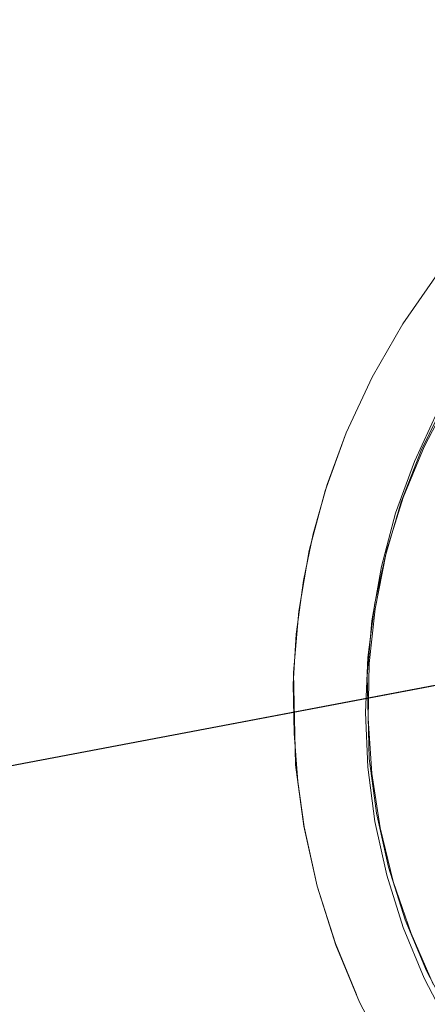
# Model space of a CAD drawing. Extents: x 3503739 to 3504470, y 5375172 to 5375561.
# Tile 65 of 121: x 3504136.8114 to 3504136.8601, y 5375385.1824 to 5375385.2999. Entities that reach past the tile are written whole.
import ezdxf

# ---------------------------------------------------------------- set-up
doc = ezdxf.new("R2010")
doc.units = 0
doc.header["$MEASUREMENT"] = 0
doc.layers.add('_4WP_KANCADT__', color=7, linetype='Continuous')
doc.layers.add('BHM_WA', color=7, linetype='Continuous')

msp = doc.modelspace()

# ---------------------------------------------------------------- linework, layer by layer
at = {"layer": '_4WP_KANCADT__', "color": 7, "linetype": 'Continuous', "lineweight": 18}
msp.add_lwpolyline([(3504135.314701, 5375384.927261), (3504137.279687, 5375385.299863), (3504137.569199, 5375383.773069), (3504135.604213, 5375383.400467), (3504135.314701, 5375384.927261)], dxfattribs=at)
at = {"layer": '_4WP_KANCADT__', "color": 1, "linetype": 'Continuous', "lineweight": 25}
msp.add_lwpolyline([(3504135.314701, 5375384.927261), (3504137.279687, 5375385.299863), (3504137.569199, 5375383.773069), (3504135.604213, 5375383.400467), (3504135.314701, 5375384.927261)], dxfattribs=at)
at = {"layer": 'BHM_WA', "color": 254, "linetype": 'Continuous', "lineweight": 13}
for points in [[(3504136.861354, 5375385.269598, 0), (3504136.859185, 5375385.266636, 0), (3504136.857147, 5375385.263582, 0), (3504136.855244, 5375385.260441, 0), (3504136.853481, 5375385.25722, 0), (3504136.85186, 5375385.253924, 0), (3504136.850385, 5375385.25056, 0), (3504136.850207, 5375385.2501, 0), (3504136.849058, 5375385.247135, 0), (3504136.848133, 5375385.244396, 0), (3504136.847882, 5375385.243654, 0), (3504136.84686, 5375385.240125, 0), (3504136.846473, 5375385.238534, 0), (3504136.845992, 5375385.236554, 0), (3504136.845281, 5375385.232947, 0), (3504136.845225, 5375385.232577, 0), (3504136.844729, 5375385.229313, 0), (3504136.844434, 5375385.226575, 0), (3504136.844335, 5375385.225658, 0), (3504136.844101, 5375385.221988, 0), (3504136.844074, 5375385.220599, 0), (3504136.844028, 5375385.218311, 0), (3504136.844193, 5375385.214687, 0), (3504136.844363, 5375385.210963, 0), (3504136.844628, 5375385.20898, 0), (3504136.845337, 5375385.203669, 0), (3504136.845362, 5375385.203555, 0), (3504136.846517, 5375385.19839, 0), (3504136.846943, 5375385.196486, 0), (3504136.847828, 5375385.193695, 0), (3504136.849113, 5375385.18964, 0), (3504136.849168, 5375385.189468, 0), (3504136.850558, 5375385.186125, 0), (3504136.851627, 5375385.183554, 0), (3504136.851996, 5375385.182668, 0)], [(3504136.861354, 5375385.269598, 0), (3504136.859185, 5375385.266636, 0), (3504136.857147, 5375385.263582, 0), (3504136.855244, 5375385.260441, 0), (3504136.853481, 5375385.25722, 0), (3504136.85186, 5375385.253924, 0), (3504136.850385, 5375385.25056, 0), (3504136.849058, 5375385.247135, 0), (3504136.847882, 5375385.243654, 0), (3504136.84686, 5375385.240125, 0), (3504136.845992, 5375385.236554, 0), (3504136.845281, 5375385.232947, 0), (3504136.844729, 5375385.229313, 0), (3504136.844335, 5375385.225658, 0), (3504136.844101, 5375385.221988, 0), (3504136.844028, 5375385.218311, 0), (3504136.844363, 5375385.210963, 0), (3504136.845337, 5375385.203669, 0), (3504136.846943, 5375385.196486, 0), (3504136.849168, 5375385.189468, 0), (3504136.851996, 5375385.182668, 0), (3504136.855405, 5375385.176138, 0)], [(3504136.862738, 5375385.254723, 0), (3504136.859717, 5375385.248919, 0), (3504136.857213, 5375385.242875, 0), (3504136.855245, 5375385.236635, 0), (3504136.853829, 5375385.230247, 0), (3504136.852975, 5375385.22376, 0), (3504136.85269, 5375385.217223, 0), (3504136.852975, 5375385.22376, 0), (3504136.853829, 5375385.230247, 0), (3504136.855245, 5375385.236635, 0), (3504136.857213, 5375385.242875, 0), (3504136.859717, 5375385.248919, 0), (3504136.862738, 5375385.254723, 0)], [(3504136.862738, 5375385.254723, 0), (3504136.859717, 5375385.248919, 0), (3504136.857213, 5375385.242875, 0), (3504136.855245, 5375385.236635, 0), (3504136.853829, 5375385.230247, 0), (3504136.852975, 5375385.22376, 0), (3504136.85269, 5375385.217223, 0), (3504136.852975, 5375385.210686, 0), (3504136.853829, 5375385.204199, 0), (3504136.855245, 5375385.197812, 0), (3504136.857213, 5375385.191572, 0), (3504136.859717, 5375385.185527, 0), (3504136.857213, 5375385.191572, 0), (3504136.855245, 5375385.197812, 0), (3504136.853829, 5375385.204199, 0), (3504136.852975, 5375385.210686, 0), (3504136.85269, 5375385.217223, 0), (3504136.852975, 5375385.22376, 0), (3504136.853829, 5375385.230247, 0), (3504136.855245, 5375385.236635, 0), (3504136.857213, 5375385.242875, 0), (3504136.859717, 5375385.248919, 0), (3504136.862738, 5375385.254723, 0)], [(3504136.862738, 5375385.254723, 0), (3504136.859717, 5375385.248919, 0), (3504136.857213, 5375385.242875, 0), (3504136.855245, 5375385.236635, 0), (3504136.853829, 5375385.230247, 0), (3504136.852975, 5375385.22376, 0), (3504136.85269, 5375385.217223, 0), (3504136.852975, 5375385.210686, 0), (3504136.85269, 5375385.217223, 0), (3504136.852975, 5375385.210686, 0), (3504136.853829, 5375385.204199, 0), (3504136.852975, 5375385.210686, 0), (3504136.853829, 5375385.204199, 0), (3504136.855245, 5375385.197812, 0), (3504136.853829, 5375385.204199, 0), (3504136.855245, 5375385.197812, 0), (3504136.857213, 5375385.191572, 0), (3504136.855245, 5375385.197812, 0), (3504136.857213, 5375385.191572, 0), (3504136.859717, 5375385.185527, 0), (3504136.857213, 5375385.191572, 0), (3504136.859717, 5375385.185527, 0), (3504136.862738, 5375385.179723, 0)], [(3504136.862249, 5375385.254383, 0), (3504136.859347, 5375385.248485, 0), (3504136.862249, 5375385.254383, 0), (3504136.859347, 5375385.248485, 0), (3504136.85697, 5375385.242356, 0), (3504136.859347, 5375385.248485, 0), (3504136.85697, 5375385.242356, 0), (3504136.855136, 5375385.236044, 0), (3504136.85697, 5375385.242356, 0), (3504136.855136, 5375385.236044, 0), (3504136.853859, 5375385.229596, 0), (3504136.855136, 5375385.236044, 0), (3504136.853859, 5375385.229596, 0), (3504136.853149, 5375385.223061, 0), (3504136.853859, 5375385.229596, 0), (3504136.853149, 5375385.223061, 0), (3504136.853011, 5375385.216489, 0), (3504136.853149, 5375385.223061, 0), (3504136.853011, 5375385.216489, 0), (3504136.853446, 5375385.20993, 0), (3504136.854452, 5375385.203434, 0), (3504136.856019, 5375385.19705, 0), (3504136.858138, 5375385.190827, 0), (3504136.86079, 5375385.184813, 0), (3504136.858138, 5375385.190827, 0), (3504136.856019, 5375385.19705, 0), (3504136.854452, 5375385.203434, 0), (3504136.853446, 5375385.20993, 0), (3504136.853011, 5375385.216489, 0), (3504136.853446, 5375385.20993, 0), (3504136.854452, 5375385.203434, 0), (3504136.856019, 5375385.19705, 0), (3504136.858138, 5375385.190827, 0), (3504136.86079, 5375385.184813, 0)], [(3504136.862249, 5375385.254383, 0), (3504136.859347, 5375385.248485, 0), (3504136.85697, 5375385.242356, 0), (3504136.855136, 5375385.236044, 0), (3504136.853859, 5375385.229596, 0), (3504136.853149, 5375385.223061, 0), (3504136.853011, 5375385.216489, 0), (3504136.853446, 5375385.20993, 0), (3504136.854452, 5375385.203434, 0), (3504136.856019, 5375385.19705, 0), (3504136.858138, 5375385.190827, 0), (3504136.86079, 5375385.184813, 0)], [(3504136.86131, 5375385.253134, 0), (3504136.859859, 5375385.250183, 0), (3504136.859131, 5375385.248523, 0), (3504136.858538, 5375385.247171, 0), (3504136.85735, 5375385.244103, 0), (3504136.856775, 5375385.242401, 0), (3504136.856297, 5375385.240987, 0), (3504136.855381, 5375385.237827, 0), (3504136.85496, 5375385.236094, 0), (3504136.854604, 5375385.234629, 0), (3504136.853968, 5375385.2314, 0), (3504136.853702, 5375385.22965, 0), (3504136.853473, 5375385.228146, 0), (3504136.853121, 5375385.224873, 0), (3504136.853009, 5375385.223117, 0), (3504136.852911, 5375385.221587, 0), (3504136.852846, 5375385.218294, 0), (3504136.852926, 5375385.216528, 0), (3504136.853146, 5375385.211714, 0), (3504136.853379, 5375385.209964, 0), (3504136.854018, 5375385.205184, 0), (3504136.854403, 5375385.203461, 0), (3504136.855456, 5375385.198751, 0), (3504136.855989, 5375385.197069, 0), (3504136.857448, 5375385.192467, 0), (3504136.858127, 5375385.190834, 0), (3504136.85998, 5375385.186378, 0)], [(3504136.86131, 5375385.253134, 0), (3504136.859859, 5375385.250183, 0), (3504136.858538, 5375385.247171, 0), (3504136.85735, 5375385.244103, 0), (3504136.856297, 5375385.240987, 0), (3504136.855381, 5375385.237827, 0), (3504136.854604, 5375385.234629, 0), (3504136.853968, 5375385.2314, 0), (3504136.853473, 5375385.228146, 0), (3504136.853121, 5375385.224873, 0), (3504136.852911, 5375385.221587, 0), (3504136.852846, 5375385.218294, 0), (3504136.853146, 5375385.211714, 0), (3504136.854018, 5375385.205184, 0), (3504136.855456, 5375385.198751, 0), (3504136.857448, 5375385.192467, 0), (3504136.85998, 5375385.186378, 0), (3504136.863033, 5375385.180531, 0)]]:
    msp.add_polyline3d(points, dxfattribs=at)

doc.saveas('drawing.dxf')
